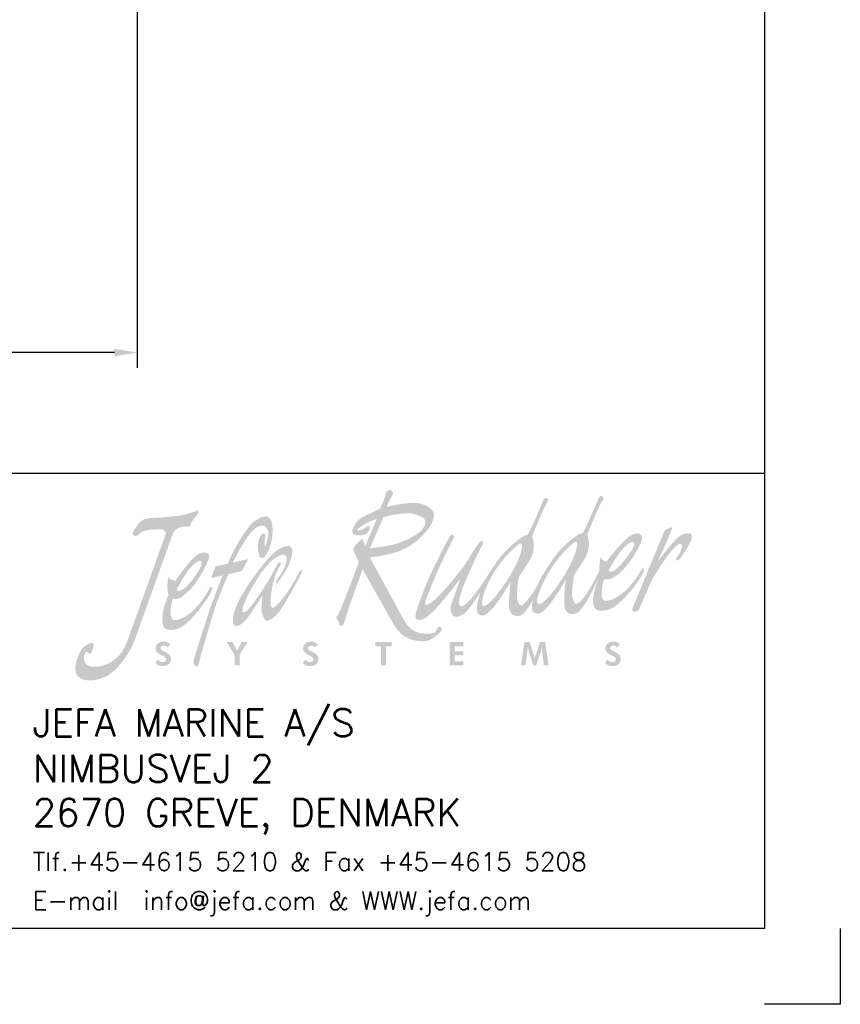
# Model space of a CAD drawing. Header units: millimetres. Extents: x -21605 to -18755, y -21786 to -19786.
# Tile 3 of 5: x -19296 to -18755, y -21786 to -21137. Entities that reach past the tile are written whole.
import ezdxf

# ---------------------------------------------------------------- set-up
doc = ezdxf.new("R2010")
doc.units = ezdxf.units.MM
doc.header["$LTSCALE"] = 5
doc.header["$PDMODE"] = 34
doc.header["$PDSIZE"] = 3
doc.layers.add('DIMS', color=7, linetype='Continuous', lineweight=15)
doc.layers.add('RAMME', color=7, linetype='Continuous')
doc.styles.add('ROMANS', font='romans')
doc.dimstyles.new('Text 20', dxfattribs={"dimtxt": 20, "dimasz": 15, "dimexe": 10, "dimexo": 0, "dimgap": 0, "dimtad": 0, "dimdsep": 46, "dimtxsty": 'ROMANS', "dimcen": 10, "dimazin": 2, "dimtfac": 0.65, "dimtofl": 0, "dimtmove": 0, "dimatfit": 0, "dimfxl": 1, "dimtolj": 1, "dimarcsym": 0})

# ---------------------------------------------------------------- blocks, each defined once
blk = doc.blocks.new('jefa rudder logo')
at = {"linetype": 'Continuous', "lineweight": 0}
h = blk.add_hatch(color=182, dxfattribs=at)
edge = h.paths.add_edge_path(flags=16)
edge.add_spline(control_points=[(28.946, 61.153), (29.136, 61.166), (28.946, 60.378), (28.384, 59.431), (28.384, 59.431), (27.823, 58.483), (27.165, 57.709), (26.919, 57.709), (26.919, 57.709), (26.675, 57.709), (26.858, 58.522), (27.417, 59.469), (27.417, 59.469), (27.978, 60.416), (28.791, 61.14), (28.946, 61.153)], knot_values=[0, 0, 0, 0, 0.25, 0.25, 0.25, 0.25, 0.5, 0.5, 0.5, 0.5, 0.75, 0.75, 0.75, 0.75, 1, 1, 1, 1], degree=3, periodic=0)
edge = h.paths.add_edge_path(flags=16)
edge.add_spline(control_points=[(29.952, 57.81), (30.196, 57.81), (30.853, 58.583), (31.415, 59.53), (31.415, 59.53), (31.976, 60.48), (32.167, 61.265), (31.976, 61.252), (31.976, 61.252), (31.821, 61.242), (31.034, 60.498), (30.472, 59.55), (30.472, 59.55), (30.323, 59.296), (29.533, 57.81), (29.952, 57.81)], knot_values=[0, 0, 0, 0, 0.25, 0.25, 0.25, 0.25, 0.5, 0.5, 0.5, 0.5, 0.75, 0.75, 0.75, 0.75, 1, 1, 1, 1], degree=3, periodic=0)
edge = h.paths.add_edge_path()
edge.add_spline(control_points=[(30.173, 59.439), (30.188, 59.472), (30.213, 59.515), (30.241, 59.563), (30.241, 59.563), (30.254, 59.588), (30.262, 59.604), (30.262, 59.604), (30.262, 59.604), (30.262, 59.604), (30.264, 59.604), (30.264, 59.604), (30.264, 59.604), (30.467, 59.947), (30.881, 60.561), (31.186, 60.876), (31.186, 60.876), (31.549, 61.255), (32.212, 61.78), (32.296, 61.689), (32.296, 61.689), (32.38, 61.595), (33.18, 63.561), (33.18, 63.561), (33.18, 63.561), (33.18, 63.561), (33.264, 63.812), (33.404, 63.746), (33.404, 63.746), (33.543, 63.68), (33.49, 63.569), (33.386, 63.429), (33.386, 63.429), (33.284, 63.292), (32.578, 61.638), (32.593, 61.623), (32.593, 61.623), (32.609, 61.608), (32.893, 60.96), (32.418, 60.244), (32.418, 60.244), (31.943, 59.527), (31.859, 59.378), (31.859, 59.378), (31.859, 59.378), (31.859, 59.378), (31.722, 58.514), (31.77, 58.227), (31.77, 58.227), (31.816, 57.955), (31.913, 57.78), (32.055, 57.849), (32.055, 57.849), (32.484, 58.059), (33.035, 59.223), (33.266, 59.654), (33.266, 59.654), (33.244, 59.898), (33.279, 60.124), (33.325, 60.389), (33.325, 60.389), (33.409, 60.272), (33.48, 60.185), (33.647, 60.14), (33.647, 60.14), (33.983, 60.607), (34.623, 61.364), (34.968, 61.58), (34.968, 61.58), (35.311, 61.793), (35.664, 61.704), (35.603, 61.41), (35.603, 61.41), (35.491, 60.848), (34.303, 58.946), (33.533, 59.19), (33.533, 59.19), (33.454, 59.047), (33.193, 57.983), (33.609, 57.991), (33.609, 57.991), (34.023, 57.996), (34.646, 58.39), (35.141, 59.058), (35.141, 59.058), (35.636, 59.728), (35.555, 59.766), (35.662, 59.774), (35.662, 59.774), (35.768, 59.779), (35.697, 59.568), (35.524, 59.281), (35.524, 59.281), (35.354, 59.002), (34.366, 57.602), (33.67, 57.485), (33.67, 57.485), (33.005, 57.358), (32.921, 57.655), (32.911, 57.986), (32.911, 57.986), (32.903, 58.288), (33.025, 58.743), (33.244, 59.263), (33.244, 59.263), (33.244, 59.263), (32.756, 58.306), (32.756, 58.306), (32.756, 58.306), (32.756, 58.306), (32.25, 57.401), (31.999, 57.31), (31.999, 57.31), (31.745, 57.216), (31.471, 57.272), (31.364, 57.589), (31.364, 57.589), (31.26, 57.904), (31.405, 59.256), (31.458, 59.22), (31.458, 59.22), (31.458, 59.22), (30.711, 57.97), (30.432, 57.691), (30.432, 57.691), (30.152, 57.412), (29.969, 57.16), (29.66, 57.366), (29.66, 57.366), (29.527, 57.452), (29.535, 57.724), (29.606, 58.047), (29.606, 58.047), (29.456, 57.782), (29.152, 57.277), (28.966, 57.208), (28.966, 57.208), (28.715, 57.117), (28.438, 57.173), (28.334, 57.488), (28.334, 57.488), (28.23, 57.803), (28.372, 59.154), (28.428, 59.118), (28.428, 59.118), (28.428, 59.118), (27.681, 57.871), (27.402, 57.592), (27.402, 57.592), (27.122, 57.313), (26.939, 57.061), (26.629, 57.264), (26.629, 57.264), (26.426, 57.396), (26.551, 57.965), (26.728, 58.476), (26.728, 58.476), (26.518, 58.151), (26.104, 57.531), (25.913, 57.368), (25.913, 57.368), (25.651, 57.147), (25.458, 57.089), (25.321, 57.13), (25.321, 57.13), (25.161, 57.175), (25.029, 57.483), (25.121, 57.772), (25.121, 57.772), (25.212, 58.064), (25.624, 59.207), (25.624, 59.207), (25.624, 59.207), (25.624, 59.207), (24.729, 58.052), (24.417, 57.721), (24.417, 57.721), (24.107, 57.389), (23.815, 57.109), (23.655, 57.028), (23.655, 57.028), (23.495, 56.947), (23.101, 56.838), (23.162, 57.229), (23.162, 57.229), (23.223, 57.62), (23.713, 58.824), (23.906, 59.276), (23.906, 59.276), (24.1, 59.731), (24.834, 61.173), (24.94, 61.359), (24.94, 61.359), (25.029, 61.519), (25.113, 61.793), (25.291, 61.514), (25.291, 61.514), (25.291, 61.514), (24.628, 60.241), (24.267, 59.378), (24.267, 59.378), (23.906, 58.514), (23.754, 58.163), (23.724, 58.021), (23.724, 58.021), (23.696, 57.882), (23.665, 57.752), (23.764, 57.772), (23.764, 57.772), (24.239, 57.866), (25.448, 59.421), (25.773, 59.845), (25.773, 59.845), (26.055, 60.239), (26.421, 60.876), (26.477, 60.945), (26.477, 60.945), (26.607, 61.105), (26.726, 61.356), (26.827, 61.275), (26.827, 61.275), (26.927, 61.196), (26.838, 61.074), (26.746, 60.914), (26.746, 60.914), (26.657, 60.754), (25.809, 58.961), (25.692, 58.534), (25.692, 58.534), (25.583, 58.133), (25.512, 57.963), (25.552, 57.831), (25.552, 57.831), (25.593, 57.701), (25.682, 57.561), (26.035, 57.922), (26.035, 57.922), (26.883, 58.793), (27.335, 59.926), (28.156, 60.777), (28.156, 60.777), (28.519, 61.153), (29.182, 61.679), (29.266, 61.587), (29.266, 61.587), (29.35, 61.496), (30.15, 63.459), (30.15, 63.459), (30.15, 63.459), (30.15, 63.459), (30.234, 63.711), (30.373, 63.647), (30.373, 63.647), (30.513, 63.581), (30.457, 63.47), (30.356, 63.33), (30.356, 63.33), (30.251, 63.19), (29.548, 61.537), (29.563, 61.521), (29.563, 61.521), (29.578, 61.506), (29.863, 60.861), (29.385, 60.145), (29.385, 60.145), (28.91, 59.426), (28.826, 59.276), (28.826, 59.276), (28.826, 59.276), (28.826, 59.276), (28.687, 58.407), (28.745, 58.123), (28.745, 58.123), (28.801, 57.843), (28.892, 57.683), (29.022, 57.749), (29.022, 57.749), (29.154, 57.815), (29.591, 58.392), (29.713, 58.598), (29.713, 58.598), (29.748, 58.659), (29.812, 58.773), (29.886, 58.905), (29.886, 58.905), (30.015, 59.225), (30.145, 59.461), (30.173, 59.439)], knot_values=[0, 0, 0, 0, 0.013889, 0.013889, 0.013889, 0.013889, 0.027778, 0.027778, 0.027778, 0.027778, 0.041667, 0.041667, 0.041667, 0.041667, 0.055556, 0.055556, 0.055556, 0.055556, 0.069444, 0.069444, 0.069444, 0.069444, 0.083333, 0.083333, 0.083333, 0.083333, 0.097222, 0.097222, 0.097222, 0.097222, 0.111111, 0.111111, 0.111111, 0.111111, 0.125, 0.125, 0.125, 0.125, 0.138889, 0.138889, 0.138889, 0.138889, 0.152778, 0.152778, 0.152778, 0.152778, 0.166667, 0.166667, 0.166667, 0.166667, 0.180556, 0.180556, 0.180556, 0.180556, 0.194444, 0.194444, 0.194444, 0.194444, 0.208333, 0.208333, 0.208333, 0.208333, 0.222222, 0.222222, 0.222222, 0.222222, 0.236111, 0.236111, 0.236111, 0.236111, 0.25, 0.25, 0.25, 0.25, 0.263889, 0.263889, 0.263889, 0.263889, 0.277778, 0.277778, 0.277778, 0.277778, 0.291667, 0.291667, 0.291667, 0.291667, 0.305556, 0.305556, 0.305556, 0.305556, 0.319444, 0.319444, 0.319444, 0.319444, 0.333333, 0.333333, 0.333333, 0.333333, 0.347222, 0.347222, 0.347222, 0.347222, 0.361111, 0.361111, 0.361111, 0.361111, 0.375, 0.375, 0.375, 0.375, 0.388889, 0.388889, 0.388889, 0.388889, 0.402778, 0.402778, 0.402778, 0.402778, 0.416667, 0.416667, 0.416667, 0.416667, 0.430556, 0.430556, 0.430556, 0.430556, 0.444444, 0.444444, 0.444444, 0.444444, 0.458333, 0.458333, 0.458333, 0.458333, 0.472222, 0.472222, 0.472222, 0.472222, 0.486111, 0.486111, 0.486111, 0.486111, 0.5, 0.5, 0.5, 0.5, 0.513889, 0.513889, 0.513889, 0.513889, 0.527778, 0.527778, 0.527778, 0.527778, 0.541667, 0.541667, 0.541667, 0.541667, 0.555556, 0.555556, 0.555556, 0.555556, 0.569444, 0.569444, 0.569444, 0.569444, 0.583333, 0.583333, 0.583333, 0.583333, 0.597222, 0.597222, 0.597222, 0.597222, 0.611111, 0.611111, 0.611111, 0.611111, 0.625, 0.625, 0.625, 0.625, 0.638889, 0.638889, 0.638889, 0.638889, 0.652778, 0.652778, 0.652778, 0.652778, 0.666667, 0.666667, 0.666667, 0.666667, 0.680556, 0.680556, 0.680556, 0.680556, 0.694444, 0.694444, 0.694444, 0.694444, 0.708333, 0.708333, 0.708333, 0.708333, 0.722222, 0.722222, 0.722222, 0.722222, 0.736111, 0.736111, 0.736111, 0.736111, 0.75, 0.75, 0.75, 0.75, 0.763889, 0.763889, 0.763889, 0.763889, 0.777778, 0.777778, 0.777778, 0.777778, 0.791667, 0.791667, 0.791667, 0.791667, 0.805556, 0.805556, 0.805556, 0.805556, 0.819444, 0.819444, 0.819444, 0.819444, 0.833333, 0.833333, 0.833333, 0.833333, 0.847222, 0.847222, 0.847222, 0.847222, 0.861111, 0.861111, 0.861111, 0.861111, 0.875, 0.875, 0.875, 0.875, 0.888889, 0.888889, 0.888889, 0.888889, 0.902778, 0.902778, 0.902778, 0.902778, 0.916667, 0.916667, 0.916667, 0.916667, 0.930556, 0.930556, 0.930556, 0.930556, 0.944444, 0.944444, 0.944444, 0.944444, 0.958333, 0.958333, 0.958333, 0.958333, 0.972222, 0.972222, 0.972222, 0.972222, 0.986111, 0.986111, 0.986111, 0.986111, 1, 1, 1, 1], degree=3, periodic=0)
edge = h.paths.add_edge_path(flags=16)
edge.add_spline(control_points=[(33.762, 59.68), (33.762, 59.68), (34.341, 60.698), (34.681, 60.998), (34.681, 60.998), (35.022, 61.295), (35.265, 61.331), (35.159, 60.998), (35.159, 60.998), (35.103, 60.825), (33.983, 59.182), (33.762, 59.68)], knot_values=[0, 0, 0, 0, 0.333333, 0.333333, 0.333333, 0.333333, 0.666667, 0.666667, 0.666667, 0.666667, 1, 1, 1, 1], degree=3, periodic=0)
edge = h.paths.add_edge_path()
edge.add_spline(control_points=[(21.222, 63.066), (21.222, 63.066), (21.486, 63.701), (21.486, 63.701), (21.486, 63.701), (21.486, 63.701), (21.501, 63.853), (21.544, 63.937), (21.544, 63.937), (21.587, 64.021), (21.74, 64.115), (21.798, 64.082), (21.798, 64.082), (21.857, 64.046), (21.984, 63.962), (21.9, 63.828), (21.9, 63.828), (21.816, 63.693), (21.577, 63.16), (21.577, 63.16), (21.577, 63.16), (21.577, 63.16), (22.982, 63.513), (23.49, 63.327), (23.49, 63.327), (23.998, 63.142), (24.371, 62.921), (24.067, 62.296), (24.067, 62.296), (23.762, 61.669), (22.931, 60.907), (22.078, 60.663), (22.078, 60.663), (21.222, 60.416), (20.648, 60.391), (20.648, 60.391), (20.648, 60.391), (20.648, 60.391), (22.459, 57.059), (22.459, 57.059), (22.459, 57.059), (22.865, 56.309), (23.259, 56.251), (23.51, 56.22), (23.51, 56.22), (23.785, 56.187), (24.107, 56.154), (24.262, 56.319), (24.262, 56.319), (24.361, 56.426), (24.364, 56.581), (24.448, 56.591), (24.448, 56.591), (24.531, 56.599), (24.684, 56.472), (24.575, 56.345), (24.575, 56.345), (24.465, 56.218), (24.016, 55.778), (23.627, 55.778), (23.627, 55.778), (23.236, 55.778), (22.469, 55.809), (21.984, 56.667), (21.984, 56.667), (21.984, 56.667), (20.251, 59.731), (20.251, 59.731), (20.251, 59.731), (20.251, 59.731), (19.479, 57.572), (19.479, 57.572), (19.479, 57.572), (19.479, 57.572), (19.319, 57.013), (19.258, 56.835), (19.258, 56.835), (19.2, 56.657), (19.116, 56.573), (19.04, 56.617), (19.04, 56.617), (18.964, 56.657), (18.92, 56.911), (18.87, 56.972), (18.87, 56.972), (18.819, 57.031), (18.766, 57.13), (18.862, 57.158), (18.862, 57.158), (18.959, 57.186), (20.076, 60.14), (20.041, 60.168), (20.041, 60.168), (19.98, 60.213), (19.7, 60.836), (19.741, 60.891), (19.741, 60.891), (19.893, 61.095), (20.061, 61.278), (20.259, 61.415), (20.259, 61.415), (20.295, 61.283), (20.343, 61.151), (20.401, 61.018), (20.401, 61.018), (20.401, 61.018), (21.036, 62.499), (21.036, 62.499), (21.036, 62.499), (21.036, 62.499), (20.521, 62.311), (20.361, 62.202), (20.361, 62.202), (20.198, 62.093), (19.929, 61.93), (19.944, 61.879), (19.944, 61.879), (19.962, 61.829), (20.208, 61.897), (20.35, 61.981), (20.35, 61.981), (20.495, 62.067), (20.63, 62.177), (20.648, 62.057), (20.648, 62.057), (20.663, 61.94), (20.579, 61.661), (20.249, 61.61), (20.249, 61.61), (19.919, 61.559), (19.733, 61.6), (19.69, 61.745), (19.69, 61.745), (19.649, 61.89), (19.853, 62.372), (20.223, 62.575), (20.223, 62.575), (20.597, 62.779), (21.222, 63.066), (21.222, 63.066)], knot_values=[0, 0, 0, 0, 0.028571, 0.028571, 0.028571, 0.028571, 0.057143, 0.057143, 0.057143, 0.057143, 0.085714, 0.085714, 0.085714, 0.085714, 0.114286, 0.114286, 0.114286, 0.114286, 0.142857, 0.142857, 0.142857, 0.142857, 0.171429, 0.171429, 0.171429, 0.171429, 0.2, 0.2, 0.2, 0.2, 0.228571, 0.228571, 0.228571, 0.228571, 0.257143, 0.257143, 0.257143, 0.257143, 0.285714, 0.285714, 0.285714, 0.285714, 0.314286, 0.314286, 0.314286, 0.314286, 0.342857, 0.342857, 0.342857, 0.342857, 0.371429, 0.371429, 0.371429, 0.371429, 0.4, 0.4, 0.4, 0.4, 0.428571, 0.428571, 0.428571, 0.428571, 0.457143, 0.457143, 0.457143, 0.457143, 0.485714, 0.485714, 0.485714, 0.485714, 0.514286, 0.514286, 0.514286, 0.514286, 0.542857, 0.542857, 0.542857, 0.542857, 0.571429, 0.571429, 0.571429, 0.571429, 0.6, 0.6, 0.6, 0.6, 0.628571, 0.628571, 0.628571, 0.628571, 0.657143, 0.657143, 0.657143, 0.657143, 0.685714, 0.685714, 0.685714, 0.685714, 0.714286, 0.714286, 0.714286, 0.714286, 0.742857, 0.742857, 0.742857, 0.742857, 0.771429, 0.771429, 0.771429, 0.771429, 0.8, 0.8, 0.8, 0.8, 0.828571, 0.828571, 0.828571, 0.828571, 0.857143, 0.857143, 0.857143, 0.857143, 0.885714, 0.885714, 0.885714, 0.885714, 0.914286, 0.914286, 0.914286, 0.914286, 0.942857, 0.942857, 0.942857, 0.942857, 0.971429, 0.971429, 0.971429, 0.971429, 1, 1, 1, 1], degree=3, periodic=0)
edge = h.paths.add_edge_path(flags=16)
edge.add_spline(control_points=[(20.655, 60.881), (20.655, 60.881), (21.399, 62.591), (21.399, 62.591), (21.399, 62.591), (21.412, 62.621), (22.629, 62.911), (23.109, 62.761), (23.109, 62.761), (23.592, 62.611), (23.856, 62.474), (23.609, 62.024), (23.609, 62.024), (23.363, 61.575), (22.263, 61.153), (21.918, 61.077), (21.918, 61.077), (21.57, 61.001), (20.655, 60.881), (20.655, 60.881)], knot_values=[0, 0, 0, 0, 0.2, 0.2, 0.2, 0.2, 0.4, 0.4, 0.4, 0.4, 0.6, 0.6, 0.6, 0.6, 0.8, 0.8, 0.8, 0.8, 1, 1, 1, 1], degree=3, periodic=0)
edge = h.paths.add_edge_path()
edge.add_spline(control_points=[(35.1, 57.64), (35.1, 57.64), (36.843, 61.852), (36.843, 61.852), (36.843, 61.852), (36.843, 61.852), (37.153, 62.019), (37.153, 62.019), (37.153, 62.019), (37.153, 62.019), (37.29, 62.103), (37.249, 61.956), (37.249, 61.956), (37.211, 61.808), (36.477, 60.162), (36.477, 60.162), (36.477, 60.162), (36.477, 60.162), (37.437, 61.491), (37.785, 61.628), (37.785, 61.628), (38.156, 61.77), (38.402, 61.752), (38.324, 61.42), (38.324, 61.42), (38.245, 61.09), (37.689, 60.274), (37.602, 60.228), (37.602, 60.228), (37.513, 60.18), (37.442, 60.279), (37.442, 60.279), (37.442, 60.279), (37.442, 60.279), (37.63, 60.533), (37.683, 60.645), (37.683, 60.645), (37.734, 60.754), (37.823, 60.937), (37.8, 61.023), (37.8, 61.023), (37.628, 61.666), (36.165, 59.2), (36.111, 59.07), (36.111, 59.07), (36.111, 59.07), (35.438, 57.539), (35.438, 57.539), (35.438, 57.539), (35.375, 57.396), (35.174, 57.374), (35.115, 57.404), (35.115, 57.404), (35.057, 57.434), (35.07, 57.569), (35.1, 57.64)], knot_values=[0, 0, 0, 0, 0.071429, 0.071429, 0.071429, 0.071429, 0.142857, 0.142857, 0.142857, 0.142857, 0.214286, 0.214286, 0.214286, 0.214286, 0.285714, 0.285714, 0.285714, 0.285714, 0.357143, 0.357143, 0.357143, 0.357143, 0.428571, 0.428571, 0.428571, 0.428571, 0.5, 0.5, 0.5, 0.5, 0.571429, 0.571429, 0.571429, 0.571429, 0.642857, 0.642857, 0.642857, 0.642857, 0.714286, 0.714286, 0.714286, 0.714286, 0.785714, 0.785714, 0.785714, 0.785714, 0.857143, 0.857143, 0.857143, 0.857143, 0.928571, 0.928571, 0.928571, 0.928571, 1, 1, 1, 1], degree=3, periodic=0)
edge = h.paths.add_edge_path()
edge.add_spline(control_points=[(15.657, 59.299), (15.954, 59.7), (16.322, 60.526), (15.895, 60.531), (15.895, 60.531), (15.682, 60.536), (15.146, 60.315), (14.435, 59.162), (14.435, 59.162), (13.726, 58.009), (13.688, 57.638), (13.655, 57.508), (13.655, 57.508), (13.622, 57.376), (13.696, 57.257), (13.94, 57.49), (13.94, 57.49), (14.186, 57.721), (14.867, 58.755), (15.083, 59.106), (15.083, 59.106), (15.334, 59.52), (15.624, 60.236), (15.745, 60.117), (15.745, 60.117), (15.801, 60.063), (15.702, 59.893), (15.56, 59.627), (15.56, 59.627), (15.281, 59.103), (15.006, 57.401), (15.385, 57.63), (15.385, 57.63), (15.692, 57.818), (16.261, 58.638), (16.469, 59.017), (16.469, 59.017), (16.678, 59.398), (16.784, 59.599), (16.784, 59.599), (16.784, 59.599), (16.784, 59.599), (17.008, 59.875), (16.906, 59.568), (16.906, 59.568), (16.802, 59.263), (15.86, 57.61), (15.636, 57.356), (15.636, 57.356), (15.413, 57.104), (15.128, 56.871), (14.986, 56.901), (14.986, 56.901), (14.844, 56.932), (14.686, 57.338), (14.702, 57.633), (14.702, 57.633), (14.717, 57.925), (14.745, 58.275), (14.745, 58.275), (14.745, 58.275), (14.745, 58.275), (14.186, 57.419), (13.914, 57.036), (13.914, 57.036), (13.64, 56.65), (13.218, 56.497), (13.155, 56.726), (13.155, 56.726), (13.091, 56.954), (13.071, 57.498), (13.879, 58.727), (13.879, 58.727), (14.686, 59.959), (15.347, 60.698), (15.766, 60.899), (15.766, 60.899), (16.187, 61.102), (16.355, 61.013), (16.393, 60.782), (16.393, 60.782), (16.431, 60.549), (16.228, 59.949), (15.936, 59.499), (15.936, 59.499), (15.644, 59.05), (15.578, 58.971), (15.502, 58.958), (15.502, 58.958), (15.392, 58.946), (15.596, 59.215), (15.657, 59.299)], knot_values=[0, 0, 0, 0, 0.043478, 0.043478, 0.043478, 0.043478, 0.086957, 0.086957, 0.086957, 0.086957, 0.130435, 0.130435, 0.130435, 0.130435, 0.173913, 0.173913, 0.173913, 0.173913, 0.217391, 0.217391, 0.217391, 0.217391, 0.26087, 0.26087, 0.26087, 0.26087, 0.304348, 0.304348, 0.304348, 0.304348, 0.347826, 0.347826, 0.347826, 0.347826, 0.391304, 0.391304, 0.391304, 0.391304, 0.434783, 0.434783, 0.434783, 0.434783, 0.478261, 0.478261, 0.478261, 0.478261, 0.521739, 0.521739, 0.521739, 0.521739, 0.565217, 0.565217, 0.565217, 0.565217, 0.608696, 0.608696, 0.608696, 0.608696, 0.652174, 0.652174, 0.652174, 0.652174, 0.695652, 0.695652, 0.695652, 0.695652, 0.73913, 0.73913, 0.73913, 0.73913, 0.782609, 0.782609, 0.782609, 0.782609, 0.826087, 0.826087, 0.826087, 0.826087, 0.869565, 0.869565, 0.869565, 0.869565, 0.913043, 0.913043, 0.913043, 0.913043, 0.956522, 0.956522, 0.956522, 0.956522, 1, 1, 1, 1], degree=3, periodic=0)
edge = h.paths.add_edge_path()
edge.add_spline(control_points=[(12.847, 60.041), (13.198, 60.897), (13.703, 61.671), (13.995, 62.045), (13.995, 62.045), (14.29, 62.415), (14.808, 62.768), (15.09, 62.586), (15.09, 62.586), (15.372, 62.403), (15.385, 61.544), (15.151, 60.945), (15.151, 60.945), (14.915, 60.343), (14.803, 60.371), (14.689, 60.35), (14.689, 60.35), (14.575, 60.33), (14.47, 60.848), (14.503, 61.102), (14.503, 61.102), (14.539, 61.359), (14.613, 61.628), (14.783, 61.686), (14.783, 61.686), (14.953, 61.745), (14.915, 61.557), (14.884, 61.356), (14.884, 61.356), (14.856, 61.156), (14.9, 60.978), (14.9, 60.978), (14.9, 60.978), (14.9, 60.978), (15.133, 61.521), (15.062, 61.821), (15.062, 61.821), (14.989, 62.118), (14.658, 62.334), (14.191, 61.826), (14.191, 61.826), (13.726, 61.318), (13.368, 60.564), (13.129, 60.091), (13.129, 60.091), (13.129, 60.091), (13.983, 60.295), (13.983, 60.295), (13.983, 60.295), (13.983, 60.295), (13.625, 59.637), (13.625, 59.637), (13.625, 59.637), (13.625, 59.637), (12.875, 59.446), (12.875, 59.446), (12.875, 59.446), (12.875, 59.446), (12.273, 58.115), (11.956, 57.008), (11.956, 57.008), (11.636, 55.9), (11.321, 54.884), (11.303, 54.737), (11.303, 54.737), (11.285, 54.592), (11.201, 54.364), (11.11, 54.384), (11.11, 54.384), (11.019, 54.404), (10.96, 54.526), (10.98, 54.714), (10.98, 54.714), (11.003, 54.902), (11.73, 57.117), (11.808, 57.381), (11.808, 57.381), (11.887, 57.643), (12.563, 59.395), (12.563, 59.395), (12.563, 59.395), (12.563, 59.395), (11.923, 59.245), (11.923, 59.245), (11.923, 59.245), (11.923, 59.245), (12.177, 59.888), (12.177, 59.888), (12.177, 59.888), (12.177, 59.888), (12.847, 60.041), (12.847, 60.041)], knot_values=[0, 0, 0, 0, 0.043478, 0.043478, 0.043478, 0.043478, 0.086957, 0.086957, 0.086957, 0.086957, 0.130435, 0.130435, 0.130435, 0.130435, 0.173913, 0.173913, 0.173913, 0.173913, 0.217391, 0.217391, 0.217391, 0.217391, 0.26087, 0.26087, 0.26087, 0.26087, 0.304348, 0.304348, 0.304348, 0.304348, 0.347826, 0.347826, 0.347826, 0.347826, 0.391304, 0.391304, 0.391304, 0.391304, 0.434783, 0.434783, 0.434783, 0.434783, 0.478261, 0.478261, 0.478261, 0.478261, 0.521739, 0.521739, 0.521739, 0.521739, 0.565217, 0.565217, 0.565217, 0.565217, 0.608696, 0.608696, 0.608696, 0.608696, 0.652174, 0.652174, 0.652174, 0.652174, 0.695652, 0.695652, 0.695652, 0.695652, 0.73913, 0.73913, 0.73913, 0.73913, 0.782609, 0.782609, 0.782609, 0.782609, 0.826087, 0.826087, 0.826087, 0.826087, 0.869565, 0.869565, 0.869565, 0.869565, 0.913043, 0.913043, 0.913043, 0.913043, 0.956522, 0.956522, 0.956522, 0.956522, 1, 1, 1, 1], degree=3, periodic=0)
edge = h.paths.add_edge_path()
edge.add_spline(control_points=[(9.576, 59.296), (9.662, 59.185), (9.799, 59.139), (9.97, 59.098), (9.97, 59.098), (10.287, 59.573), (10.841, 60.302), (11.179, 60.526), (11.179, 60.526), (11.514, 60.749), (11.869, 60.67), (11.821, 60.376), (11.821, 60.376), (11.773, 60.084), (11.123, 58.844), (10.597, 58.44), (10.597, 58.44), (10.351, 58.25), (10.157, 58.026), (9.827, 58.118), (9.827, 58.118), (9.754, 57.975), (9.533, 56.916), (9.947, 56.934), (9.947, 56.934), (10.361, 56.954), (10.97, 57.361), (11.443, 58.039), (11.443, 58.039), (11.913, 58.715), (11.831, 58.75), (11.938, 58.76), (11.938, 58.76), (12.045, 58.771), (11.994, 58.55), (11.816, 58.27), (11.816, 58.27), (11.638, 57.988), (10.688, 56.581), (10.025, 56.436), (10.025, 56.436), (9.362, 56.291), (9.268, 56.584), (9.248, 56.909), (9.248, 56.909), (9.225, 57.236), (9.357, 57.749), (9.594, 58.334), (9.594, 58.334), (9.497, 58.671), (9.528, 58.951), (9.576, 59.296)], knot_values=[0, 0, 0, 0, 0.076923, 0.076923, 0.076923, 0.076923, 0.153846, 0.153846, 0.153846, 0.153846, 0.230769, 0.230769, 0.230769, 0.230769, 0.307692, 0.307692, 0.307692, 0.307692, 0.384615, 0.384615, 0.384615, 0.384615, 0.461538, 0.461538, 0.461538, 0.461538, 0.538462, 0.538462, 0.538462, 0.538462, 0.615385, 0.615385, 0.615385, 0.615385, 0.692308, 0.692308, 0.692308, 0.692308, 0.769231, 0.769231, 0.769231, 0.769231, 0.846154, 0.846154, 0.846154, 0.846154, 0.923077, 0.923077, 0.923077, 0.923077, 1, 1, 1, 1], degree=3, periodic=0)
edge = h.paths.add_edge_path(flags=16)
edge.add_spline(control_points=[(10.038, 58.611), (10.038, 58.611), (10.582, 59.637), (10.912, 59.941), (10.912, 59.941), (11.242, 60.249), (11.486, 60.289), (11.389, 59.957), (11.389, 59.957), (11.295, 59.624), (10.701, 58.837), (10.465, 58.679), (10.465, 58.679), (10.272, 58.55), (10.102, 58.476), (10.038, 58.611)], knot_values=[0, 0, 0, 0, 0.25, 0.25, 0.25, 0.25, 0.5, 0.5, 0.5, 0.5, 0.75, 0.75, 0.75, 0.75, 1, 1, 1, 1], degree=3, periodic=0)
edge = h.paths.add_edge_path()
edge.add_spline(control_points=[(9.215, 61.933), (8.862, 61.887), (8.435, 61.956), (8.128, 61.773), (8.128, 61.773), (7.968, 61.679), (7.892, 61.557), (7.808, 61.549), (7.808, 61.549), (7.727, 61.542), (7.564, 61.671), (7.645, 61.793), (7.645, 61.793), (7.729, 61.915), (7.971, 62.304), (8.133, 62.408), (8.133, 62.408), (8.298, 62.509), (8.532, 62.545), (8.735, 62.547), (8.735, 62.547), (8.938, 62.55), (10.025, 62.626), (10.391, 62.713), (10.391, 62.713), (10.757, 62.799), (11.097, 62.923), (11.097, 62.923), (11.097, 62.923), (11.097, 62.923), (11.234, 63.01), (11.232, 62.868), (11.232, 62.868), (11.229, 62.728), (10.869, 62.393), (10.825, 62.271), (10.825, 62.271), (10.782, 62.149), (10.841, 62.037), (10.617, 62.075), (10.617, 62.075), (10.394, 62.111), (9.944, 61.999), (9.83, 61.679), (9.83, 61.679), (9.83, 61.679), (7.714, 55.781), (7.714, 55.781), (7.714, 55.781), (7.597, 55.456), (6.871, 54.011), (5.832, 53.713), (5.832, 53.713), (4.793, 53.416), (4.465, 53.917), (4.468, 54.257), (4.468, 54.257), (4.473, 54.6), (4.691, 55.237), (4.93, 55.453), (4.93, 55.453), (5.171, 55.672), (5.504, 55.796), (5.479, 55.555), (5.479, 55.555), (5.456, 55.314), (5.291, 54.958), (5.202, 55.113), (5.202, 55.113), (5.11, 55.265), (5.034, 55.207), (4.971, 55.065), (4.971, 55.065), (4.907, 54.922), (4.902, 54.409), (5.408, 54.376), (5.408, 54.376), (5.916, 54.343), (6.901, 54.58), (7.333, 55.786), (7.333, 55.786), (7.333, 55.786), (9.444, 61.681), (9.444, 61.681), (9.444, 61.681), (9.497, 61.826), (9.215, 61.933), (9.215, 61.933)], knot_values=[0, 0, 0, 0, 0.045455, 0.045455, 0.045455, 0.045455, 0.090909, 0.090909, 0.090909, 0.090909, 0.136364, 0.136364, 0.136364, 0.136364, 0.181818, 0.181818, 0.181818, 0.181818, 0.227273, 0.227273, 0.227273, 0.227273, 0.272727, 0.272727, 0.272727, 0.272727, 0.318182, 0.318182, 0.318182, 0.318182, 0.363636, 0.363636, 0.363636, 0.363636, 0.409091, 0.409091, 0.409091, 0.409091, 0.454545, 0.454545, 0.454545, 0.454545, 0.5, 0.5, 0.5, 0.5, 0.545455, 0.545455, 0.545455, 0.545455, 0.590909, 0.590909, 0.590909, 0.590909, 0.636364, 0.636364, 0.636364, 0.636364, 0.681818, 0.681818, 0.681818, 0.681818, 0.727273, 0.727273, 0.727273, 0.727273, 0.772727, 0.772727, 0.772727, 0.772727, 0.818182, 0.818182, 0.818182, 0.818182, 0.863636, 0.863636, 0.863636, 0.863636, 0.909091, 0.909091, 0.909091, 0.909091, 0.954545, 0.954545, 0.954545, 0.954545, 1, 1, 1, 1], degree=3, periodic=0)
h = blk.add_hatch(color=8, dxfattribs=at)
edge = h.paths.add_edge_path()
edge.add_spline(control_points=[(33.574, 54.61), (33.574, 54.61), (33.726, 54.783), (33.726, 54.783), (33.726, 54.783), (33.746, 54.734), (33.777, 54.699), (33.82, 54.671), (33.82, 54.671), (33.861, 54.643), (33.909, 54.63), (33.962, 54.63), (33.962, 54.63), (34.026, 54.63), (34.077, 54.646), (34.115, 54.676), (34.115, 54.676), (34.153, 54.707), (34.171, 54.747), (34.171, 54.798), (34.171, 54.798), (34.171, 54.859), (34.11, 54.92), (33.985, 54.978), (33.985, 54.978), (33.945, 54.999), (33.914, 55.014), (33.889, 55.027), (33.889, 55.027), (33.777, 55.085), (33.701, 55.141), (33.658, 55.197), (33.658, 55.197), (33.614, 55.253), (33.592, 55.319), (33.592, 55.397), (33.592, 55.397), (33.592, 55.502), (33.635, 55.588), (33.718, 55.656), (33.718, 55.656), (33.802, 55.725), (33.909, 55.758), (34.044, 55.758), (34.044, 55.758), (34.12, 55.758), (34.188, 55.745), (34.244, 55.717), (34.244, 55.717), (34.3, 55.692), (34.351, 55.649), (34.392, 55.59), (34.392, 55.59), (34.392, 55.59), (34.232, 55.435), (34.232, 55.435), (34.232, 55.435), (34.211, 55.474), (34.186, 55.502), (34.155, 55.519), (34.155, 55.519), (34.122, 55.537), (34.084, 55.547), (34.039, 55.547), (34.039, 55.547), (33.985, 55.547), (33.942, 55.535), (33.909, 55.507), (33.909, 55.507), (33.876, 55.479), (33.858, 55.443), (33.858, 55.4), (33.858, 55.4), (33.858, 55.334), (33.924, 55.27), (34.056, 55.215), (34.056, 55.215), (34.082, 55.204), (34.102, 55.197), (34.117, 55.189), (34.117, 55.189), (34.224, 55.141), (34.305, 55.082), (34.359, 55.021), (34.359, 55.021), (34.409, 54.958), (34.435, 54.887), (34.435, 54.808), (34.435, 54.808), (34.435, 54.689), (34.394, 54.592), (34.313, 54.521), (34.313, 54.521), (34.232, 54.45), (34.12, 54.414), (33.983, 54.414), (33.983, 54.414), (33.884, 54.414), (33.8, 54.43), (33.731, 54.465), (33.731, 54.465), (33.66, 54.498), (33.609, 54.547), (33.574, 54.61)], knot_values=[0, 0, 0, 0, 0.038462, 0.038462, 0.038462, 0.038462, 0.076923, 0.076923, 0.076923, 0.076923, 0.115385, 0.115385, 0.115385, 0.115385, 0.153846, 0.153846, 0.153846, 0.153846, 0.192308, 0.192308, 0.192308, 0.192308, 0.230769, 0.230769, 0.230769, 0.230769, 0.269231, 0.269231, 0.269231, 0.269231, 0.307692, 0.307692, 0.307692, 0.307692, 0.346154, 0.346154, 0.346154, 0.346154, 0.384615, 0.384615, 0.384615, 0.384615, 0.423077, 0.423077, 0.423077, 0.423077, 0.461538, 0.461538, 0.461538, 0.461538, 0.5, 0.5, 0.5, 0.5, 0.538462, 0.538462, 0.538462, 0.538462, 0.576923, 0.576923, 0.576923, 0.576923, 0.615385, 0.615385, 0.615385, 0.615385, 0.653846, 0.653846, 0.653846, 0.653846, 0.692308, 0.692308, 0.692308, 0.692308, 0.730769, 0.730769, 0.730769, 0.730769, 0.769231, 0.769231, 0.769231, 0.769231, 0.807692, 0.807692, 0.807692, 0.807692, 0.846154, 0.846154, 0.846154, 0.846154, 0.884615, 0.884615, 0.884615, 0.884615, 0.923077, 0.923077, 0.923077, 0.923077, 0.961538, 0.961538, 0.961538, 0.961538, 1, 1, 1, 1], degree=3, periodic=0)
edge = h.paths.add_edge_path()
edge.add_spline(control_points=[(28.951, 54.447), (28.951, 54.447), (29.144, 55.728), (29.144, 55.728), (29.144, 55.728), (29.144, 55.728), (29.431, 55.728), (29.431, 55.728), (29.431, 55.728), (29.431, 55.728), (29.677, 54.973), (29.677, 54.973), (29.677, 54.973), (29.682, 54.958), (29.69, 54.935), (29.695, 54.905), (29.695, 54.905), (29.703, 54.874), (29.708, 54.839), (29.713, 54.8), (29.713, 54.8), (29.718, 54.841), (29.723, 54.877), (29.728, 54.907), (29.728, 54.907), (29.733, 54.938), (29.738, 54.961), (29.746, 54.976), (29.746, 54.976), (29.746, 54.976), (29.995, 55.728), (29.995, 55.728), (29.995, 55.728), (29.995, 55.728), (30.279, 55.728), (30.279, 55.728), (30.279, 55.728), (30.279, 55.728), (30.475, 54.447), (30.475, 54.447), (30.475, 54.447), (30.475, 54.447), (30.213, 54.447), (30.213, 54.447), (30.213, 54.447), (30.213, 54.447), (30.122, 55.22), (30.122, 55.22), (30.122, 55.22), (30.114, 55.275), (30.109, 55.321), (30.107, 55.349), (30.107, 55.349), (30.104, 55.377), (30.104, 55.405), (30.104, 55.43), (30.104, 55.43), (30.104, 55.443), (30.104, 55.453), (30.104, 55.461), (30.104, 55.461), (30.104, 55.466), (30.104, 55.474), (30.104, 55.479), (30.104, 55.479), (30.096, 55.428), (30.089, 55.385), (30.081, 55.349), (30.081, 55.349), (30.074, 55.311), (30.066, 55.286), (30.058, 55.265), (30.058, 55.265), (30.058, 55.265), (29.787, 54.447), (29.787, 54.447), (29.787, 54.447), (29.787, 54.447), (29.634, 54.447), (29.634, 54.447), (29.634, 54.447), (29.634, 54.447), (29.367, 55.265), (29.367, 55.265), (29.367, 55.265), (29.365, 55.273), (29.36, 55.296), (29.352, 55.329), (29.352, 55.329), (29.345, 55.364), (29.332, 55.413), (29.319, 55.479), (29.319, 55.479), (29.319, 55.479), (29.319, 55.441), (29.319, 55.441), (29.319, 55.441), (29.319, 55.382), (29.314, 55.309), (29.304, 55.222), (29.304, 55.222), (29.304, 55.222), (29.301, 55.22), (29.301, 55.22), (29.301, 55.22), (29.301, 55.22), (29.21, 54.447), (29.21, 54.447), (29.21, 54.447), (29.21, 54.447), (28.951, 54.447), (28.951, 54.447)], knot_values=[0, 0, 0, 0, 0.035714, 0.035714, 0.035714, 0.035714, 0.071429, 0.071429, 0.071429, 0.071429, 0.107143, 0.107143, 0.107143, 0.107143, 0.142857, 0.142857, 0.142857, 0.142857, 0.178571, 0.178571, 0.178571, 0.178571, 0.214286, 0.214286, 0.214286, 0.214286, 0.25, 0.25, 0.25, 0.25, 0.285714, 0.285714, 0.285714, 0.285714, 0.321429, 0.321429, 0.321429, 0.321429, 0.357143, 0.357143, 0.357143, 0.357143, 0.392857, 0.392857, 0.392857, 0.392857, 0.428571, 0.428571, 0.428571, 0.428571, 0.464286, 0.464286, 0.464286, 0.464286, 0.5, 0.5, 0.5, 0.5, 0.535714, 0.535714, 0.535714, 0.535714, 0.571429, 0.571429, 0.571429, 0.571429, 0.607143, 0.607143, 0.607143, 0.607143, 0.642857, 0.642857, 0.642857, 0.642857, 0.678571, 0.678571, 0.678571, 0.678571, 0.714286, 0.714286, 0.714286, 0.714286, 0.75, 0.75, 0.75, 0.75, 0.785714, 0.785714, 0.785714, 0.785714, 0.821429, 0.821429, 0.821429, 0.821429, 0.857143, 0.857143, 0.857143, 0.857143, 0.892857, 0.892857, 0.892857, 0.892857, 0.928571, 0.928571, 0.928571, 0.928571, 0.964286, 0.964286, 0.964286, 0.964286, 1, 1, 1, 1], degree=3, periodic=0)
edge = h.paths.add_edge_path()
edge.add_spline(control_points=[(25.034, 54.447), (25.034, 54.447), (25.034, 55.728), (25.034, 55.728), (25.034, 55.728), (25.034, 55.728), (25.786, 55.728), (25.786, 55.728), (25.786, 55.728), (25.786, 55.728), (25.786, 55.496), (25.786, 55.496), (25.786, 55.496), (25.786, 55.496), (25.306, 55.496), (25.306, 55.496), (25.306, 55.496), (25.306, 55.496), (25.306, 55.232), (25.306, 55.232), (25.306, 55.232), (25.306, 55.232), (25.786, 55.232), (25.786, 55.232), (25.786, 55.232), (25.786, 55.232), (25.786, 55.001), (25.786, 55.001), (25.786, 55.001), (25.786, 55.001), (25.306, 55.001), (25.306, 55.001), (25.306, 55.001), (25.306, 55.001), (25.306, 54.681), (25.306, 54.681), (25.306, 54.681), (25.306, 54.681), (25.786, 54.681), (25.786, 54.681), (25.786, 54.681), (25.786, 54.681), (25.786, 54.447), (25.786, 54.447), (25.786, 54.447), (25.786, 54.447), (25.034, 54.447), (25.034, 54.447)], knot_values=[0, 0, 0, 0, 0.083333, 0.083333, 0.083333, 0.083333, 0.166667, 0.166667, 0.166667, 0.166667, 0.25, 0.25, 0.25, 0.25, 0.333333, 0.333333, 0.333333, 0.333333, 0.416667, 0.416667, 0.416667, 0.416667, 0.5, 0.5, 0.5, 0.5, 0.583333, 0.583333, 0.583333, 0.583333, 0.666667, 0.666667, 0.666667, 0.666667, 0.75, 0.75, 0.75, 0.75, 0.833333, 0.833333, 0.833333, 0.833333, 0.916667, 0.916667, 0.916667, 0.916667, 1, 1, 1, 1], degree=3, periodic=0)
edge = h.paths.add_edge_path()
edge.add_spline(control_points=[(21.537, 55.496), (21.537, 55.496), (21.537, 54.447), (21.537, 54.447), (21.537, 54.447), (21.537, 54.447), (21.262, 54.447), (21.262, 54.447), (21.262, 54.447), (21.262, 54.447), (21.262, 55.496), (21.262, 55.496), (21.262, 55.496), (21.262, 55.496), (20.947, 55.496), (20.947, 55.496), (20.947, 55.496), (20.947, 55.496), (20.947, 55.728), (20.947, 55.728), (20.947, 55.728), (20.947, 55.728), (21.849, 55.728), (21.849, 55.728), (21.849, 55.728), (21.849, 55.728), (21.849, 55.496), (21.849, 55.496), (21.849, 55.496), (21.849, 55.496), (21.537, 55.496), (21.537, 55.496)], knot_values=[0, 0, 0, 0, 0.125, 0.125, 0.125, 0.125, 0.25, 0.25, 0.25, 0.25, 0.375, 0.375, 0.375, 0.375, 0.5, 0.5, 0.5, 0.5, 0.625, 0.625, 0.625, 0.625, 0.75, 0.75, 0.75, 0.75, 0.875, 0.875, 0.875, 0.875, 1, 1, 1, 1], degree=3, periodic=0)
edge = h.paths.add_edge_path()
edge.add_spline(control_points=[(16.967, 54.61), (16.967, 54.61), (17.12, 54.783), (17.12, 54.783), (17.12, 54.783), (17.14, 54.734), (17.17, 54.699), (17.214, 54.671), (17.214, 54.671), (17.254, 54.643), (17.302, 54.63), (17.356, 54.63), (17.356, 54.63), (17.419, 54.63), (17.47, 54.646), (17.508, 54.676), (17.508, 54.676), (17.546, 54.707), (17.564, 54.747), (17.564, 54.798), (17.564, 54.798), (17.564, 54.859), (17.503, 54.92), (17.379, 54.978), (17.379, 54.978), (17.338, 54.999), (17.305, 55.014), (17.282, 55.027), (17.282, 55.027), (17.17, 55.085), (17.092, 55.141), (17.051, 55.197), (17.051, 55.197), (17.008, 55.253), (16.985, 55.319), (16.985, 55.397), (16.985, 55.397), (16.985, 55.502), (17.028, 55.588), (17.109, 55.656), (17.109, 55.656), (17.193, 55.725), (17.302, 55.758), (17.437, 55.758), (17.437, 55.758), (17.513, 55.758), (17.582, 55.745), (17.638, 55.717), (17.638, 55.717), (17.694, 55.692), (17.742, 55.649), (17.785, 55.59), (17.785, 55.59), (17.785, 55.59), (17.625, 55.435), (17.625, 55.435), (17.625, 55.435), (17.605, 55.474), (17.579, 55.502), (17.549, 55.519), (17.549, 55.519), (17.516, 55.537), (17.478, 55.547), (17.432, 55.547), (17.432, 55.547), (17.379, 55.547), (17.335, 55.535), (17.302, 55.507), (17.302, 55.507), (17.269, 55.479), (17.252, 55.443), (17.252, 55.4), (17.252, 55.4), (17.252, 55.334), (17.318, 55.27), (17.45, 55.215), (17.45, 55.215), (17.475, 55.204), (17.496, 55.197), (17.511, 55.189), (17.511, 55.189), (17.617, 55.141), (17.699, 55.082), (17.752, 55.021), (17.752, 55.021), (17.803, 54.958), (17.828, 54.887), (17.828, 54.808), (17.828, 54.808), (17.828, 54.689), (17.788, 54.592), (17.706, 54.521), (17.706, 54.521), (17.625, 54.45), (17.513, 54.414), (17.376, 54.414), (17.376, 54.414), (17.277, 54.414), (17.193, 54.43), (17.125, 54.465), (17.125, 54.465), (17.054, 54.498), (17.003, 54.547), (16.967, 54.61)], knot_values=[0, 0, 0, 0, 0.038462, 0.038462, 0.038462, 0.038462, 0.076923, 0.076923, 0.076923, 0.076923, 0.115385, 0.115385, 0.115385, 0.115385, 0.153846, 0.153846, 0.153846, 0.153846, 0.192308, 0.192308, 0.192308, 0.192308, 0.230769, 0.230769, 0.230769, 0.230769, 0.269231, 0.269231, 0.269231, 0.269231, 0.307692, 0.307692, 0.307692, 0.307692, 0.346154, 0.346154, 0.346154, 0.346154, 0.384615, 0.384615, 0.384615, 0.384615, 0.423077, 0.423077, 0.423077, 0.423077, 0.461538, 0.461538, 0.461538, 0.461538, 0.5, 0.5, 0.5, 0.5, 0.538462, 0.538462, 0.538462, 0.538462, 0.576923, 0.576923, 0.576923, 0.576923, 0.615385, 0.615385, 0.615385, 0.615385, 0.653846, 0.653846, 0.653846, 0.653846, 0.692308, 0.692308, 0.692308, 0.692308, 0.730769, 0.730769, 0.730769, 0.730769, 0.769231, 0.769231, 0.769231, 0.769231, 0.807692, 0.807692, 0.807692, 0.807692, 0.846154, 0.846154, 0.846154, 0.846154, 0.884615, 0.884615, 0.884615, 0.884615, 0.923077, 0.923077, 0.923077, 0.923077, 0.961538, 0.961538, 0.961538, 0.961538, 1, 1, 1, 1], degree=3, periodic=0)
edge = h.paths.add_edge_path()
edge.add_spline(control_points=[(13.223, 54.447), (13.223, 54.447), (13.223, 55.032), (13.223, 55.032), (13.223, 55.032), (13.223, 55.032), (12.789, 55.728), (12.789, 55.728), (12.789, 55.728), (12.789, 55.728), (13.109, 55.728), (13.109, 55.728), (13.109, 55.728), (13.109, 55.728), (13.299, 55.377), (13.299, 55.377), (13.299, 55.377), (13.31, 55.359), (13.317, 55.336), (13.327, 55.311), (13.327, 55.311), (13.338, 55.283), (13.348, 55.253), (13.358, 55.217), (13.358, 55.217), (13.368, 55.248), (13.376, 55.275), (13.386, 55.301), (13.386, 55.301), (13.396, 55.329), (13.409, 55.354), (13.421, 55.38), (13.421, 55.38), (13.421, 55.38), (13.609, 55.728), (13.609, 55.728), (13.609, 55.728), (13.609, 55.728), (13.929, 55.728), (13.929, 55.728), (13.929, 55.728), (13.929, 55.728), (13.498, 55.032), (13.498, 55.032), (13.498, 55.032), (13.498, 55.032), (13.498, 54.447), (13.498, 54.447), (13.498, 54.447), (13.498, 54.447), (13.223, 54.447), (13.223, 54.447)], knot_values=[0, 0, 0, 0, 0.076923, 0.076923, 0.076923, 0.076923, 0.153846, 0.153846, 0.153846, 0.153846, 0.230769, 0.230769, 0.230769, 0.230769, 0.307692, 0.307692, 0.307692, 0.307692, 0.384615, 0.384615, 0.384615, 0.384615, 0.461538, 0.461538, 0.461538, 0.461538, 0.538462, 0.538462, 0.538462, 0.538462, 0.615385, 0.615385, 0.615385, 0.615385, 0.692308, 0.692308, 0.692308, 0.692308, 0.769231, 0.769231, 0.769231, 0.769231, 0.846154, 0.846154, 0.846154, 0.846154, 0.923077, 0.923077, 0.923077, 0.923077, 1, 1, 1, 1], degree=3, periodic=0)
edge = h.paths.add_edge_path()
edge.add_spline(control_points=[(8.87, 54.61), (8.87, 54.61), (9.022, 54.783), (9.022, 54.783), (9.022, 54.783), (9.04, 54.734), (9.073, 54.699), (9.114, 54.671), (9.114, 54.671), (9.157, 54.643), (9.205, 54.63), (9.258, 54.63), (9.258, 54.63), (9.322, 54.63), (9.373, 54.646), (9.411, 54.676), (9.411, 54.676), (9.446, 54.707), (9.467, 54.747), (9.467, 54.798), (9.467, 54.798), (9.467, 54.859), (9.403, 54.92), (9.279, 54.978), (9.279, 54.978), (9.241, 54.999), (9.207, 55.014), (9.185, 55.027), (9.185, 55.027), (9.073, 55.085), (8.994, 55.141), (8.951, 55.197), (8.951, 55.197), (8.908, 55.253), (8.887, 55.319), (8.887, 55.397), (8.887, 55.397), (8.887, 55.502), (8.928, 55.588), (9.012, 55.656), (9.012, 55.656), (9.096, 55.725), (9.205, 55.758), (9.337, 55.758), (9.337, 55.758), (9.416, 55.758), (9.482, 55.745), (9.538, 55.717), (9.538, 55.717), (9.596, 55.692), (9.644, 55.649), (9.688, 55.59), (9.688, 55.59), (9.688, 55.59), (9.525, 55.435), (9.525, 55.435), (9.525, 55.435), (9.507, 55.474), (9.482, 55.502), (9.449, 55.519), (9.449, 55.519), (9.418, 55.537), (9.38, 55.547), (9.335, 55.547), (9.335, 55.547), (9.281, 55.547), (9.238, 55.535), (9.202, 55.507), (9.202, 55.507), (9.169, 55.479), (9.154, 55.443), (9.154, 55.4), (9.154, 55.4), (9.154, 55.334), (9.22, 55.27), (9.352, 55.215), (9.352, 55.215), (9.378, 55.204), (9.398, 55.197), (9.411, 55.189), (9.411, 55.189), (9.52, 55.141), (9.601, 55.082), (9.652, 55.021), (9.652, 55.021), (9.705, 54.958), (9.731, 54.887), (9.731, 54.808), (9.731, 54.808), (9.731, 54.689), (9.69, 54.592), (9.609, 54.521), (9.609, 54.521), (9.525, 54.45), (9.416, 54.414), (9.279, 54.414), (9.279, 54.414), (9.18, 54.414), (9.096, 54.43), (9.025, 54.465), (9.025, 54.465), (8.956, 54.498), (8.903, 54.547), (8.87, 54.61)], knot_values=[0, 0, 0, 0, 0.038462, 0.038462, 0.038462, 0.038462, 0.076923, 0.076923, 0.076923, 0.076923, 0.115385, 0.115385, 0.115385, 0.115385, 0.153846, 0.153846, 0.153846, 0.153846, 0.192308, 0.192308, 0.192308, 0.192308, 0.230769, 0.230769, 0.230769, 0.230769, 0.269231, 0.269231, 0.269231, 0.269231, 0.307692, 0.307692, 0.307692, 0.307692, 0.346154, 0.346154, 0.346154, 0.346154, 0.384615, 0.384615, 0.384615, 0.384615, 0.423077, 0.423077, 0.423077, 0.423077, 0.461538, 0.461538, 0.461538, 0.461538, 0.5, 0.5, 0.5, 0.5, 0.538462, 0.538462, 0.538462, 0.538462, 0.576923, 0.576923, 0.576923, 0.576923, 0.615385, 0.615385, 0.615385, 0.615385, 0.653846, 0.653846, 0.653846, 0.653846, 0.692308, 0.692308, 0.692308, 0.692308, 0.730769, 0.730769, 0.730769, 0.730769, 0.769231, 0.769231, 0.769231, 0.769231, 0.807692, 0.807692, 0.807692, 0.807692, 0.846154, 0.846154, 0.846154, 0.846154, 0.884615, 0.884615, 0.884615, 0.884615, 0.923077, 0.923077, 0.923077, 0.923077, 0.961538, 0.961538, 0.961538, 0.961538, 1, 1, 1, 1], degree=3, periodic=0)
blk = doc.blocks.new('Rudder-logo 1-1----2004-02-26')
at = {"xscale": 1.199999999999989, "yscale": 1.199999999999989, "zscale": 1.199999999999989}
blk.add_blockref('jefa rudder logo', (-0.793, -48.01), dxfattribs=at)
at = {"color": 182, "style": 'ROMANS'}
for s, height, p in [('JEFA MARINE A/S', 1.8, (1.768, 12.644)), ('NIMBUSVEJ 2', 1.8, (1.768, 9.644)), ('2670 GREVE, DENMARK', 1.8, (1.768, 6.729)), ('Tlf.+45-4615 5210 & Fax +45-4615 5208', 1.2, (1.768, 3.801)), ('E-mail  info@jefa.com & WWW.jefa.com', 1.2, (1.768, 1.236))]:
    blk.add_text(s, height=height, dxfattribs=at).set_placement(p)
blk = doc.blocks.new('*D71')
at = {"layer": 'DEFPOINTS', "color": 0, "transparency": 16777216}
for p in [(-20095.19, -20997.9), (-19218.69, -21017.9), (-20095.19, -21356.4)]:
    blk.add_point(p, dxfattribs=at)
at = {"layer": 'DIMS', "color": 0, "lineweight": -2, "transparency": 16777216}
for p, q in [((-20095.19, -20997.9), (-20095.19, -21366.4)), ((-19218.69, -21017.9), (-19218.69, -21366.4)), ((-20080.19, -21356.4), (-19715.19, -21356.4)), ((-19233.69, -21356.4), (-19635.19, -21356.4))]:
    blk.add_line(p, q, dxfattribs=at)
at = {"layer": 'DIMS', "color": 0, "transparency": 16777216}
for points in [[(-20080.19, -21353.9), (-20080.19, -21358.9), (-20095.19, -21356.4)], [(-19233.69, -21353.9), (-19233.69, -21358.9), (-19218.69, -21356.4)]]:
    blk.add_solid(points, dxfattribs=at)
at = {"layer": 'DIMS', "color": 0, "transparency": 16777216, "insert": (-19675.19, -21356.4), "char_height": 20, "attachment_point": 5, "style": 'ROMANS'}
blk.add_mtext('\\A1;876.5', dxfattribs=at)

msp = doc.modelspace()

# ---------------------------------------------------------------- linework, layer by layer
at = {"layer": 'RAMME'}
for p, q in [((-18805.194, -19835.899), (-18805.194, -21735.899)), ((-20705.194, -21435.899), (-18805.194, -21435.899)), ((-18805.194, -21735.899), (-21555.194, -21735.899)), ((-18755.194, -21735.899), (-18755.194, -21785.899)), ((-18755.194, -21785.899), (-18805.194, -21785.899))]:
    msp.add_line(p, q, dxfattribs=at)

# ---------------------------------------------------------------- block references
at = {"layer": 'RAMME', "xscale": 10, "yscale": 10, "zscale": 10}
msp.add_blockref('Rudder-logo 1-1----2004-02-26', (-19305.194, -21735.899), dxfattribs=at)

# ---------------------------------------------------------------- dimensions: what is measured, and where the dimension line sits
at = {"layer": 'DIMS'}
dim = msp.add_linear_dim(base=(-20095.194, -21356.399), p1=(-19218.694, -21017.899), p2=(-20095.194, -20997.899), dimstyle='Text 20', dxfattribs=at)
dim.commit()
dim.dimension.update_dxf_attribs({"geometry": '*D71', "text_midpoint": (-19675.194, -21356.399), "dimtype": 160})

doc.saveas('drawing.dxf')
